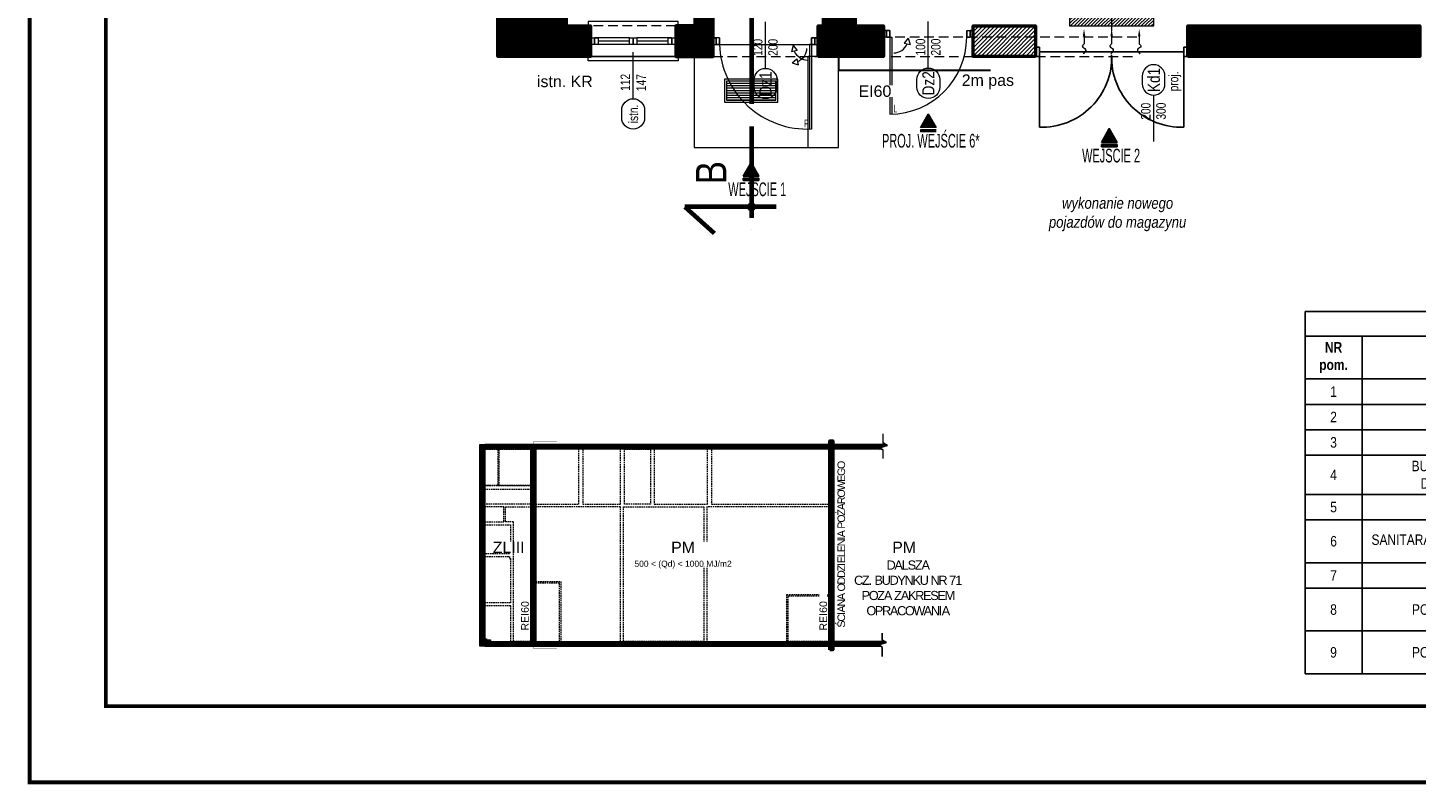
# Model space of a CAD drawing. Header units: centimetres. Extents: x -2715 to 104803, y -5579 to 32152.
# Tile 7 of 27: x 85598 to 87423, y -1446 to -452. Entities that reach past the tile are written whole.
import ezdxf
from ezdxf.enums import TextEntityAlignment as Align
from ezdxf.lldxf.tags import DXFTag

# ---------------------------------------------------------------- set-up
doc = ezdxf.new("R2010")
doc.units = ezdxf.units.CM
doc.header["$MEASUREMENT"] = 0
for name, pattern in [('ACAD_ISO04W100', [30, 24, -3, 0, -3]), ('HIDDEN', [9.525, 6.35, -3.175]), ('HIDDENX2', [19.05, 12.7, -6.35])]:
    doc.linetypes.add(name, pattern=pattern)
for name, color, linetype, lineweight in [('0_TXT', 252, 'Continuous', 15), ('0_TXT_N', 252, 'Continuous', 15), ('1_ doors', 252, 'Continuous', 15), ('1_ doors proj.', 252, 'Continuous', 15), ('1_ hatch', 252, 'Continuous', 9), ('1_ hatch proj.', 252, 'Continuous', 9), ('1_ projection', 252, 'HIDDENX2', 5), ('1_ view 1', 252, 'Continuous', 15), ('1_ view 2', 252, 'Continuous', 13), ('1_ wall STRUCT', 252, 'Continuous', 50), ('1_ wall STRUCT proj.', 252, 'Continuous', 50), ('1_ windows', 252, 'Continuous', 15), ('2_ doors description proj.', 252, 'Continuous', 15), ('2_ windows description proj.', 252, 'Continuous', 15), ('3_ PPOŻ  opisy', 252, 'Continuous', 18), ('A_szpilki okna', 252, 'Continuous', 13), ('przekroj projektowany', 10, 'ACAD_ISO04W100', 70)]:
    doc.layers.add(name, color=color, linetype=linetype, lineweight=lineweight)
for name, color, linetype in [('1_ dach - osie', 252, 'DASHDOT'), ('3_KRATA_dzrwi istn.', 252, 'Continuous'), ('3_KRATA_okno istn.', 252, 'ZIGZAG'), ('DIM', 7, 'Continuous')]:
    doc.layers.add(name, color=color, linetype=linetype)
doc.styles.add('ARIAL', font='arial.ttf', dxfattribs={"width": 0.8})
doc.styles.add('BIKTS', font='bikromsw.shx', dxfattribs={"width": 0.85})
doc.styles.add('H_POM', font='ARIALN.TTF', dxfattribs={"width": 0.7, "height": 18})
doc.styles.add('opis100', font='ARIALN.TTF', dxfattribs={"height": 18})
doc.styles.get("Standard").update_dxf_attribs({"font": 'ARIALN.TTF'})
doc.styles.add('TXT_D', font='arial.ttf')
tags = doc.linetypes.add('Dash', pattern=[15, 10, -5]).pattern_tags.tags
tags[6:7] = [DXFTag(74, 4), DXFTag(75, 0), DXFTag(340, '0'), DXFTag(46, 0.0), DXFTag(50, 0.0), DXFTag(44, 0.0), DXFTag(45, 0.0)]
tags[4:5] = [DXFTag(74, 4), DXFTag(75, 0), DXFTag(340, '0'), DXFTag(46, 0.0), DXFTag(50, 0.0), DXFTag(44, 0.0), DXFTag(45, 0.0)]
tags = doc.linetypes.add('DASHDOT', pattern=[20, 10, -5, 0, -5]).pattern_tags.tags
tags[10:11] = [DXFTag(74, 4), DXFTag(75, 0), DXFTag(340, '0'), DXFTag(46, 0.0), DXFTag(50, 0.0), DXFTag(44, 0.0), DXFTag(45, 0.0)]
tags[8:9] = [DXFTag(74, 4), DXFTag(75, 0), DXFTag(340, '0'), DXFTag(46, 0.0), DXFTag(50, 0.0), DXFTag(44, 0.0), DXFTag(45, 0.0)]
tags[6:7] = [DXFTag(74, 4), DXFTag(75, 0), DXFTag(340, '0'), DXFTag(46, 0.0), DXFTag(50, 0.0), DXFTag(44, 0.0), DXFTag(45, 0.0)]
tags[4:5] = [DXFTag(74, 4), DXFTag(75, 0), DXFTag(340, '0'), DXFTag(46, 0.0), DXFTag(50, 0.0), DXFTag(44, 0.0), DXFTag(45, 0.0)]
doc.linetypes.add('FENCELINE9', pattern='A,1e-09,[163,AAA.SHX,S=1,R=0,X=0,Y=0],1.5,-0.5', length=2)
doc.linetypes.add('Rozbiö˘ka', pattern='A,7,[121,msgB.shx,S=1,R=0,X=0.5,Y=-1.826635],7', length=14)
doc.linetypes.add('ZIGZAG', pattern='A,0.0001,-0.2,[131,IS_LineDef.shx,S=0.2,R=0,X=-0.2,Y=0],-0.4,[131,IS_LineDef.shx,S=0.2,R=180,X=0.2,Y=0],-0.2', length=0.8001)

# ---------------------------------------------------------------- blocks, each defined once
blk = doc.blocks.new('VFDGFHGF')
at = {"color": 7}
for points in [[(67888.9, -1370.5), (67891.9, -1370.5), (67891.9, -1364.5), (67773.9, -1364.5), (67773.9, -1367.5), (67773.9, -1370.5), (67776.9, -1370.5)], [(67888.9, -1410.5), (67891.9, -1410.5), (67891.9, -1416.5), (67773.9, -1416.5), (67773.9, -1416.5), (67773.9, -1410.5), (67776.9, -1410.5)]]:
    blk.add_lwpolyline(points, dxfattribs=at)
at = {"color": 253, "linetype": 'HIDDENX2'}
for points in [[(67888.9, -1370.5), (67776.9, -1370.5)], [(67888.9, -1410.5), (67776.9, -1410.5)]]:
    blk.add_lwpolyline(points, dxfattribs=at)
for points in [[(67781.9, -1395), (67776.9, -1395), (67776.9, -1386), (67781.9, -1386), (67781.9, -1395)], [(67827.9, -1386), (67781.9, -1386)], [(67786.9, -1395), (67781.9, -1395), (67781.9, -1386), (67786.9, -1386), (67786.9, -1395)], [(67832.9, -1395), (67827.9, -1395), (67827.9, -1386), (67832.9, -1386), (67832.9, -1395)], [(67837.9, -1395), (67832.9, -1395), (67832.9, -1386), (67837.9, -1386), (67837.9, -1395)], [(67883.9, -1386), (67837.9, -1386)], [(67883.9, -1395), (67878.9, -1395), (67878.9, -1386), (67883.9, -1386), (67883.9, -1395)], [(67888.9, -1395), (67883.9, -1395), (67883.9, -1386), (67888.9, -1386), (67888.9, -1395)], [(67827.9, -1395), (67781.9, -1395)], [(67827.9, -1390.5), (67786.9, -1390.5)], [(67878.9, -1390.5), (67837.9, -1390.5)], [(67883.9, -1395), (67837.9, -1395)]]:
    blk.add_lwpolyline(points)
blk = doc.blocks.new('Spilka_okno_pod')
blk.add_line((0, -61.1), (0, 0))
blk.add_lwpolyline([(15, -76.1, 1), (-15, -76.1), (-15, -86.1, 1), (15, -86.1)], format="xyb", close=True)
at = {"style": 'BIKTS', "width": 0.8}
blk.add_attdef('SZEROK', text='', height=8, rotation=90, dxfattribs=at).set_placement((-4.4, -33.5), align=Align.CENTER)
blk.add_attdef('WYSOK', text='', height=8, rotation=90, dxfattribs=at).set_placement((4.7, -33.5), align=Align.TOP_CENTER)
blk.add_attdef('OZN', text='', height=8, rotation=90, dxfattribs=at).set_placement((0, -81.1), align=Align.MIDDLE)
blk = doc.blocks.new('strzałka samozamykacz')
for p, q in [((-19.1, 19.1), (-12.6, 13.8)), ((-12.6, 13.8), (-11, 21.5))]:
    blk.add_line(p, q)
blk.add_lwpolyline([(-19.1, 19.1), (-11, 21.5)])
blk.add_arc((-19.1, 0), 19.1, 0, 67.4994)
blk = doc.blocks.new('gfdhgfdhgfhg')
at = {"layer": '1_ hatch'}
h = blk.add_hatch(dxfattribs=at)
h.set_pattern_fill('ANSI31', color=256, scale=25, angle=315)
h.set_pattern_definition([(360, (-67.5, -2.5), (8e-16, 3.125), [])])
h.paths.add_polyline_path([(-67.5, -27.5), (-2.5, -27.5), (-2.5, -2.5), (-67.5, -2.5)])
at = {"layer": '1_ view 2'}
for points in [[(-70, -30), (0, -30), (0, 0), (-70, 0)], [(-67.5, -27.5), (-2.5, -27.5), (-2.5, -2.5), (-67.5, -2.5)]]:
    blk.add_lwpolyline(points, close=True, dxfattribs=at)
blk = doc.blocks.new('GFHFGHGF')
at = {"linetype": 'Continuous'}
blk.add_hatch(color=256, dxfattribs=at).paths.add_polyline_path([(-10.4, -18), (0, 0), (10.4, -18)])
at = {"linetype": 'Continuous', "true_color": 0xc7c8ca}
for points in [[(-10.4, -18), (0, 0), (10.4, -18)], [(10.4, -23.9), (10.4, -21), (-10.4, -21), (-10.4, -23.9)]]:
    blk.add_hatch(color=9, dxfattribs=at).paths.add_polyline_path(points)
for p, q in [((10.4, -21), (-10.4, -21)), ((-10.4, -21), (-10.4, -23.9)), ((10.4, -23.9), (-10.4, -23.9)), ((10.4, -21), (10.4, -23.9))]:
    blk.add_line(p, q)
at = {"linetype": 'Continuous'}
blk.add_lwpolyline([(-10.4, -18), (0, 0), (10.4, -18)], close=True, dxfattribs=at)
blk.add_lwpolyline([(-10.4, -18), (0, 0), (10.4, -18)], close=True)
at = {"insert": (-30, -26.4), "char_height": 18, "width": 79.676, "attachment_point": 1, "style": 'H_POM'}
blk.add_mtext('WEJŚCIE 1', dxfattribs=at)
blk = doc.blocks.new('_OZN.DRZWI')
blk.add_line((0, 0), (61.1, 0))
blk.add_lwpolyline([(-15, 15, -1), (-15, -15), (-25, -15, -1), (-25, 15)], format="xyb", close=True)
at = {"style": 'BIKTS', "width": 0.8}
for p in [(-20, 0), (75.1, 0)]:
    blk.add_attdef('OZN', text='', height=8, rotation=0, dxfattribs=at).set_placement(p, align=Align.MIDDLE)
blk.add_attdef('WYSOK', text='', height=8, rotation=0, dxfattribs=at).set_placement((27.6, 12.7), align=Align.TOP_CENTER)
blk.add_attdef('SZEROK', text='', height=8, rotation=0, dxfattribs=at).set_placement((27.6, -12.4), align=Align.CENTER)
blk = doc.blocks.new('gfdgfdghf')
for points in [[(-200, 6), (-195, 6), (-195, -6), (-200, -6), (-200, 6)], [(-200, 6), (-195, 6), (-195, -6), (-200, -6), (-200, 6)], [(0, 6), (-5, 6), (-5, -6), (0, -6), (0, 6)], [(0, 6), (-5, 6), (-5, -6), (0, -6), (0, 6)], [(-195, -4), (-195, -99)], [(-5, -4), (-5, -99)]]:
    blk.add_lwpolyline(points)
at = {"linetype": 'FENCELINE9', "ltscale": 2.5}
blk.add_lwpolyline([(-195, 0), (-5, 0)], dxfattribs=at)
for centre, start, end in [((-191.6, -7.4), 267.8842, 2.1158), ((-8.4, -7.4), 177.8842, 272.1158)]:
    blk.add_arc(centre, 91.7, start, end)
blk = doc.blocks.new('FDSFGGDHGFH')
for p, q in [((3.5, 0), (0, 0)), ((8.1, 0), (3.5, 0)), ((8.1, -9.1), (8.1, 0)), ((109, 0), (109, -9.1)), ((117.5, 0), (114, 0)), ((3.5, -9.1), (8.1, -9.1)), ((8.1, -9.1), (8.1, -110)), ((10.8, -9.1), (10.8, -110)), ((32.2, -10.4), (26.9, -16.9)), ((26.9, -16.9), (34.6, -18.5)), ((109, -9.1), (113.5, -9.1))]:
    blk.add_line(p, q)
for points in [[(-0.5, -9.1), (-0.5, 0), (3.5, 0), (3.5, -9.1)], [(3.5, -9.1), (3.5, 0), (8.1, 0), (8.1, -9.1)], [(109, -9.1), (109, 0), (113.5, 0), (113.5, -9.1)], [(113.5, -9.1), (113.5, 0), (117.5, 0), (117.5, -9.1)]]:
    blk.add_lwpolyline(points, close=True)
for points in [[(8.1, -9.1), (10.8, -9.1)], [(32.2, -10.4), (34.6, -18.5)], [(58.5, -5.9), (58.5, -4.9)]]:
    blk.add_lwpolyline(points)
for centre, radius, end in [((8.1, -9.1), 100.9, 0), ((13.1, -10.4), 19.1, 337.4994)]:
    blk.add_arc(centre, radius, 270, end)
at = {"insert": (17.9, -97.7), "char_height": 10, "width": 6.203, "attachment_point": 3, "style": 'H_POM'}
blk.add_mtext('L', dxfattribs=at)
blk = doc.blocks.new('FDSGFDHFGHF')
at = {"linetype": 'Continuous'}
for points in [[(-10.4, -18), (0, 0), (10.4, -18)], [(-10.4, -18), (0, 0), (10.4, -18)], [(10.4, -23.9), (10.4, -21), (-10.4, -21), (-10.4, -23.9)]]:
    blk.add_hatch(color=150, dxfattribs=at).paths.add_polyline_path(points)
at = {"color": 150}
for p, q in [((10.4, -21), (-10.4, -21)), ((-10.4, -21), (-10.4, -23.9)), ((10.4, -23.9), (-10.4, -23.9))]:
    blk.add_line(p, q, dxfattribs=at)
at = {"color": 150, "linetype": 'Continuous'}
blk.add_lwpolyline([(-10.4, -18), (0, 0), (10.4, -18)], close=True, dxfattribs=at)
at = {"color": 150}
blk.add_lwpolyline([(-10.4, -18), (0, 0), (10.4, -18)], close=True, dxfattribs=at)
at = {"color": 150, "insert": (-60.9, -26.4), "char_height": 18, "width": 132.485, "attachment_point": 1, "style": 'H_POM'}
blk.add_mtext('PROJ. WEJŚCIE 6*', dxfattribs=at)
blk = doc.blocks.new('GRFHGFJNHGJMKH')
at = {"layer": '1_ dach - osie'}
blk.add_line((0, -1754.7), (0, 0), dxfattribs=at)
at = {"layer": 'DIM'}
for centre in [(0, 0), (0, -1966.2), (0, -1966.2)]:
    blk.add_circle(centre, 5, dxfattribs=at)
at = {"layer": 'przekroj projektowany', "ltscale": 5}
for p, q in [((0, -255.7), (0, 34)), ((0, -1710.5), (0, -2000.2))]:
    blk.add_line(p, q, dxfattribs=at)
at = {"layer": 'przekroj projektowany', "ltscale": 5, "extrusion": (0, 0, -1)}
blk.add_lwpolyline([(-32.2, 0), (87.8, 0), (49.4, 34.3)], dxfattribs=at)
at = {"layer": 'przekroj projektowany', "ltscale": 5}
blk.add_lwpolyline([(32.2, -1966.2), (-87.8, -1966.2), (-49.4, -2000.6)], dxfattribs=at)
at = {"layer": 'przekroj projektowany', "color": 7, "ltscale": 5, "char_height": 40, "width": 94.44, "rotation": 90, "style": 'opis100'}
for insert, attachment_point in [((-73.2, -29.9), 3), ((-73.2, -1936.4), 1)]:
    blk.add_mtext('B', dxfattribs=dict(at, insert=insert, attachment_point=attachment_point))
blk = doc.blocks.new('RDFEWFGRDGBFH')
at = {"layer": '0_TXT', "color": 150, "linetype": 'ByBlock', "lineweight": -2}
blk.add_line((0, -10), (0, -19.6), dxfattribs=at)
blk.add_open_spline([(0, -19.6), (-1.2, -20.8), (-4.4, -23.7), (4.7, -26.4), (0.8, -31.3), (-0.9, -32.6), (-1.1, -32.7)], degree=3, knots=[0, 0, 0, 0, 4.027858, 10.239386, 15.868897, 16.708323, 16.708323, 16.708323, 16.708323], dxfattribs=at)
at = {"layer": '0_TXT', "color": 150}
blk.add_solid([(-1.7, -10), (0, 0), (1.7, -10)], dxfattribs=at)
blk = doc.blocks.new('NAWIEW')
at = {"layer": '1_ hatch proj.', "linetype": 'Dash', "ltscale": 5}
h = blk.add_hatch(dxfattribs=at)
h.set_pattern_fill('ANSI31', color=256, scale=25)
h.set_pattern_definition([(45, (-87022.5463, 436.0692), (-2.20970869, 2.20970869), [])])
h.paths.add_polyline_path([(-55.3, -13), (55.3, -13), (55.3, -1), (-55.3, -1)])
blk.add_lwpolyline([(-55.3, -13), (55.3, -13), (55.3, -1), (-55.3, -1)], close=True, dxfattribs=at)
at = {"layer": '0_TXT'}
for p in [(-36.3, -16.9), (0, -16.9)]:
    blk.add_blockref('RDFEWFGRDGBFH', p, dxfattribs=at)
at = {"layer": '0_TXT', "xscale": -1}
blk.add_blockref('RDFEWFGRDGBFH', (36.3, -16.9), dxfattribs=at)
blk = doc.blocks.new('FDSFDGDFHFGH')
for p, q in [((-138, 4.5), (-134.5, 4.5)), ((-129.5, 4.5), (-129.5, -4.5)), ((-8.5, -4.5), (-8.5, 4.5)), ((-8.5, 4.5), (-4, 4.5)), ((-4, 4.5), (-0.5, 4.5)), ((-129.5, -4.5), (-134, -4.5)), ((-27.3, -12.4), (-35, -13.9)), ((-32.6, -5.8), (-27.3, -12.4)), ((-11.3, -4.5), (-11.3, -115.4)), ((-4, -4.5), (-8.5, -4.5)), ((-8.5, -4.5), (-8.5, -115.5))]:
    blk.add_line(p, q)
for points in [[(-134, -4.5), (-134, 4.5), (-138, 4.5), (-138, -4.5)], [(-129.5, -4.5), (-129.5, 4.5), (-134, 4.5), (-134, -4.5)], [(-4, -4.5), (-4, 4.5), (-8.5, 4.5), (-8.5, -4.5)], [(0, -4.5), (0, 4.5), (-4, 4.5), (-4, -4.5)]]:
    blk.add_lwpolyline(points, close=True)
for points in [[(-69, -1.4), (-69, -0.4)], [(-32.6, -5.8), (-35, -13.9)], [(-8.5, -4.5), (-11.3, -4.5)]]:
    blk.add_lwpolyline(points)
for centre, radius, start, end in [((-14.3, -0.3), 115.3, 182.0984, 272.8417), ((-13.5, -5.8), 19.1, 202.5006, 270)]:
    blk.add_arc(centre, radius, start, end)
at = {"insert": (-18.4, -103.2), "char_height": 10, "width": 6.203, "attachment_point": 1, "style": 'H_POM'}
blk.add_mtext('P', dxfattribs=at)
blk = doc.blocks.new('gfdhgfhgfh')
at = {"layer": '1_ hatch'}
h = blk.add_hatch(dxfattribs=at)
h.set_pattern_fill('ANSI31', color=256, scale=10)
h.set_pattern_definition([(45, (-431355.607, 12231.814), (-0.8838834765, 0.8838834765), [])])
h.paths.add_polyline_path([(2943, -1726), (2968, -1726), (2968, 0), (2968, 30), (2943, 30), (2943, -1726)], is_closed=False)
h = blk.add_hatch(dxfattribs=at)
h.set_pattern_fill('ANSI31', color=256, scale=10)
h.set_pattern_definition([(45, (-345755.4368, 10788.6668), (-0.8838834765, 0.8838834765), [])])
h.paths.add_polyline_path([(2943, -1656), (470, -1656), (470, -40), (2943, -40), (2943, 0), (0, 0), (0, -1696), (2943, -1696), (2943, -1656)], is_closed=False)
h.paths.add_polyline_path([(90, -1644), (55, -1644), (55, -1634), (40, -1634), (40, -501), (36, -501), (36, -375), (40, -375), (40, -40), (428, -40), (428, -1656), (90, -1656), (90, -1644)], is_closed=False, flags=16)
h = blk.add_hatch(dxfattribs=at)
h.set_pattern_fill('ANSI31', color=256, scale=10)
h.set_pattern_definition([(45, (-516635.7771, 13674.9611), (-0.8838834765, 0.8838834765), [])])
h.paths.add_polyline_path([(3381, -40), (2968, -40), (2968, 0), (3414, 0), (3427, -7), (3363, -28)])
h = blk.add_hatch(dxfattribs=at)
h.set_pattern_fill('ANSI31', color=256, scale=10)
h.set_pattern_definition([(45, (-259835.2666, 9345.5197), (-0.8838834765, 0.8838834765), [])])
h.paths.add_polyline_path([(2968, -1656), (2968, -1696), (3369, -1696), (3355, -1686), (3419, -1666), (3402, -1656)])
at = {"layer": '1_ projection', "color": 251}
for points in [[(40, -345), (428, -345), (428, -40), (40, -40)], [(150, -345), (40, -345), (40, -40), (150, -40)], [(470, -501), (832, -501), (832, -40), (470, -40)], [(865, -501), (1184, -501), (1184, -40), (865, -40)], [(1434, -501), (1217, -501), (1217, -40), (1434, -40)], [(1467, -501), (1914, -501), (1914, -40), (1467, -40)]]:
    blk.add_lwpolyline(points, close=True, dxfattribs=at)
for points in [[(428, -345), (162, -345), (162, -40), (428, -40), (428, -345)], [(2943, -40), (1947, -40), (1947, -501), (2943, -501)], [(2968, -501), (2968, -40)], [(36, -501), (36, -375), (428, -375), (428, -501), (36, -501)], [(36, -501), (36, -375), (428, -375), (428, -501), (36, -501)], [(202, -650), (202, -525), (40, -525), (40, -650), (202, -650)], [(428, -1656), (283, -1656), (283, -650), (214, -650), (214, -525), (428, -525), (428, -1656)], [(470, -525), (470, -1154), (682, -1154), (682, -1656), (1183, -1656), (1183, -525), (470, -525)], [(1207, -1656), (1207, -525), (1884, -525), (1884, -1656), (1207, -1656)], [(1908, -525), (1908, -1656), (2582, -1656), (2582, -1261), (2943, -1261), (2943, -525), (1908, -525)], [(258, -903), (250, -903), (250, -919), (40, -919), (40, -675), (258, -675), (258, -903)], [(258, -1333), (40, -1333), (40, -941), (250, -941), (250, -958), (258, -958), (258, -1333)], [(470, -1656), (670, -1656), (670, -1166), (470, -1166), (470, -1656)], [(2594, -1656), (2594, -1273), (2943, -1273), (2943, -1656), (2594, -1656)], [(40, -1357), (40, -1634), (55, -1634), (55, -1644), (90, -1644), (90, -1656), (259, -1656), (259, -1357), (40, -1357)]]:
    blk.add_lwpolyline(points, dxfattribs=at)
at = {"layer": '1_ view 1'}
for points in [[(3414, 0), (2968, 0), (2968, 30), (2943, 30), (2943, 0), (40, 0)], [(3393, -117), (3393, -49), (3363, -28), (3427, -7), (3393, 12), (3393, 90)], [(3394, -117), (3394, -48), (3366, -28), (3429, -8), (3394, 13), (3394, 90)], [(2943, -1696), (0, -1696), (0, 0), (2943, 0)], [(428, -40), (40, -40), (40, -1634), (55, -1634), (55, -1644), (90, -1644), (90, -1656), (428, -1656), (428, -40)], [(470, -40), (470, -1656), (2943, -1656), (2943, -40), (470, -40)], [(3381, -40), (2968, -40), (2968, 0), (3414, 0), (3427, -7), (3363, -28), (3381, -40)], [(3381, -40), (2968, -40)], [(3385, -1783), (3385, -1707), (3355, -1686), (3419, -1666), (3385, -1646), (3385, -1586)], [(3386, -1783), (3386, -1707), (3358, -1686), (3421, -1666), (3386, -1646), (3386, -1586)], [(40, -1696), (40, -1696), (2943, -1696), (2943, -1726), (2968, -1726), (2968, -1696), (3369, -1696)], [(2968, -1656), (3353, -1656), (3402, -1656)], [(2968, -1656), (2968, -1696), (3369, -1696), (3355, -1686), (3419, -1666), (3402, -1656), (2968, -1656)]]:
    blk.add_lwpolyline(points, dxfattribs=at)
at = {"layer": '1_ wall STRUCT proj.'}
blk.add_lwpolyline([(2943, -1726), (2943, 30), (2968, 30), (2968, -1726), (2943, -1726)], dxfattribs=at)
at = {"layer": '3_ PPOŻ  opisy', "linetype": 'HIDDEN', "ltscale": 2.5, "const_width": 2.5}
for points in [[(448, 23), (448, -1715)], [(448, 23), (648, 23)], [(2955, 30), (2955, -1726)], [(448, -1715), (648, -1715)]]:
    blk.add_lwpolyline(points, dxfattribs=at)
blk = doc.blocks.new('*T5789')
at = {"color": 0, "lineweight": -2}
for p, q in [((0, 0), (662.5, 0)), ((0, 0), (0, -476.3)), ((662.5, 0), (662.5, -476.3)), ((663.5, 0), (1326, 0)), ((663.5, 0), (663.5, -488.2)), ((738.5, 0), (738.5, -488.2)), ((1029.7, 0), (1029.7, -488.2)), ((1119.7, 0), (1119.7, -488.2)), ((1326, 0), (1326, -488.2)), ((0, -32.7), (662.5, -32.7)), ((75, -32.7), (75, -476.3)), ((366.2, -32.7), (366.2, -476.3)), ((456.2, -32.7), (456.2, -476.3)), ((663.5, -56.2), (1326, -56.2)), ((0, -88.9), (662.5, -88.9)), ((0, -122.3), (662.5, -122.3)), ((663.5, -112.5), (1326, -112.5)), ((0, -155.6), (662.5, -155.6)), ((663.5, -168.8), (1326, -168.8)), ((0, -188.9), (662.5, -188.9)), ((663.5, -225), (1326, -225)), ((0, -240.6), (662.5, -240.6)), ((0, -273.9), (662.5, -273.9)), ((663.5, -288.1), (1326, -288.1)), ((0, -330.5), (662.5, -330.5)), ((663.5, -344.4), (1326, -344.4)), ((0, -363.8), (662.5, -363.8)), ((663.5, -400.6), (1326, -400.6)), ((0, -420.1), (662.5, -420.1)), ((663.5, -456.9), (1326, -456.9)), ((0, -476.3), (662.5, -476.3)), ((663.5, -488.2), (1326, -488.2))]:
    blk.add_line(p, q, dxfattribs=at)
at = {"color": 0, "char_height": 13.75, "attachment_point": 5}
for s, insert, width in [('{\\fAptos Narrow|b1|i0|c1|p54;ZESTAWIENIE POMIESZCZEŃ}', (331.2, -16.3), 647.5), ('{\\fAptos Narrow|b0|i0|c1|p54;posadzka przemysłowa}', (1222.9, -28.1), 191.25), ('{\\fAptos Narrow|b0|i0|c1|p54;10}', (701, -28.1), 60), ('{\\fAptos Narrow|b0|i0|c1|p54;POM. MAGAZYNOWE}', (884.1, -28.1), 276.25), ('{\\fAptos Narrow|b0|i0|c1|p54;10,00}', (1074.7, -28.1), 75), ('{\\fAptos Narrow|b1|i0|c1|p54;NR pom.}', (37.5, -60.8), 60), ('{\\fAptos Narrow|b1|i0|c1|p54;NAZWA pom. }', (220.6, -60.8), 276.25), ('{\\fAptos Narrow|b1|i0|c1|p54;POW. użyt.}', (411.2, -60.8), 75), ('{\\fAptos Narrow|b1|i0|c1|p54;PODŁOGA}', (559.4, -60.8), 191.25), ('{\\fAptos Narrow|b0|i0|c1|p54;posadzka przemysłowa}', (1222.9, -84.4), 191.25), ('{\\fAptos Narrow|b0|i0|c1|p54;11}', (701, -84.4), 60), ('{\\fAptos Narrow|b0|i0|c1|p54;POM. MAGAZYNOWE}', (884.1, -84.4), 276.25), ('{\\fAptos Narrow|b0|i0|c1|p54;20,60}', (1074.7, -84.4), 75), ('{\\fAptos Narrow|b0|i0|c1|p54;1}', (37.5, -105.6), 60), ('{\\fAptos Narrow|b0|i0|c1|p54;KANCELARIA}', (220.6, -105.6), 276.25), ('{\\fAptos Narrow|b0|i0|c1|p54;6,45}', (411.2, -105.6), 75), ('{\\fAptos Narrow|b0|i0|c1|p54;wykładzina PCV}', (559.4, -105.6), 191.25), ('{\\fAptos Narrow|b0|i0|c1|p54;posadzka przemysłowa}', (1222.9, -140.6), 191.25), ('{\\fAptos Narrow|b0|i0|c1|p54;2}', (37.5, -138.9), 60), ('{\\fAptos Narrow|b0|i0|c1|p54;KANCELARIA}', (220.6, -138.9), 276.25), ('{\\fAptos Narrow|b0|i0|c1|p54;8,53}', (411.2, -138.9), 75), ('{\\fAptos Narrow|b0|i0|c1|p54;wykładzina PCV}', (559.4, -138.9), 191.25), ('{\\fAptos Narrow|b0|i0|c1|p54;12}', (701, -140.6), 60), ('{\\fAptos Narrow|b0|i0|c1|p54;POM. MAGAZYNOWE}', (884.1, -140.6), 276.25), ('{\\fAptos Narrow|b0|i0|c1|p54;47,05}', (1074.7, -140.6), 75), ('{\\fAptos Narrow|b0|i0|c1|p54;wykładzina PCV}', (559.4, -172.3), 191.25), ('{\\fAptos Narrow|b0|i0|c1|p54;3}', (37.5, -172.3), 60), ('{\\fAptos Narrow|b0|i0|c1|p54;KANCELARIA}', (220.6, -172.3), 276.25), ('{\\fAptos Narrow|b0|i0|c1|p54;5,30}', (411.2, -172.3), 75), ('{\\fAptos Narrow|b0|i0|c1|p54;posadzka przemysłowa}', (1222.9, -196.9), 191.25), ('{\\fAptos Narrow|b0|i0|c1|p54;BUDYNKOWY PUNKT DYSTRYBUCYJNY}', (220.6, -214.8), 276.25), ('{\\fAptos Narrow|b0|i0|c1|p54;13}', (701, -196.9), 60), ('{\\fAptos Narrow|b0|i0|c1|p54;MAGAZYN BRONI KRÓTKIEJ}', (884.1, -196.9), 276.25), ('{\\fAptos Narrow|b0|i0|c1|p54;9,80}', (1074.7, -196.9), 75), ('{\\fAptos Narrow|b0|i0|c1|p54;4}', (37.5, -214.8), 60), ('{\\fAptos Narrow|b0|i0|c1|p54;2,00}', (411.2, -214.8), 75), ('{\\fAptos Narrow|b0|i0|c1|p54;gres}', (559.4, -214.8), 191.25), ('{\\fAptos Narrow|b0|i0|c1|p54;MAGAZYN UŻYTECZNOŚCI BIEŻĄCEJ}', (884.1, -256.6), 276.25), ('{\\fAptos Narrow|b0|i0|c1|p54;posadzka przemysłowa}', (1222.9, -256.6), 191.25), ('{\\fAptos Narrow|b0|i0|c1|p54;5}', (37.5, -257.3), 60), ('{\\fAptos Narrow|b0|i0|c1|p54;SOCJAL}', (220.6, -257.3), 276.25), ('{\\fAptos Narrow|b0|i0|c1|p54;4,94}', (411.2, -257.3), 75), ('{\\fAptos Narrow|b0|i0|c1|p54;terakota}', (559.4, -257.3), 191.25), ('{\\fAptos Narrow|b0|i0|c1|p54;14}', (701, -256.6), 60), ('{\\fAptos Narrow|b0|i0|c1|p54;70,00}', (1074.7, -256.6), 75), ('{\\fAptos Narrow|b0|i0|c1|p54;SANITARAIATY DAMSKIE + MĘSKIE}', (220.6, -302.2), 276.25), ('{\\fAptos Narrow|b0|i0|c1|p54;6}', (37.5, -302.2), 60), ('{\\fAptos Narrow|b0|i0|c1|p54;11,45}', (411.2, -302.2), 75), ('{\\fAptos Narrow|b0|i0|c1|p54;terakota}', (559.4, -302.2), 191.25), ('{\\fAptos Narrow|b0|i0|c1|p54;15}', (701, -316.2), 60), ('{\\fAptos Narrow|b0|i0|c1|p54;MAGAZYN ZAPASU WOJENNEGO}', (884.1, -316.2), 276.25), ('{\\fAptos Narrow|b0|i0|c1|p54;76,55}', (1074.7, -316.2), 75), ('{\\fAptos Narrow|b0|i0|c1|p54;posadzka przemysłowa}', (1222.9, -316.2), 191.25), ('{\\fAptos Narrow|b0|i0|c1|p54;7}', (37.5, -347.2), 60), ('{\\fAptos Narrow|b0|i0|c1|p54;KOMUNIKACJA}', (220.6, -347.2), 276.25), ('{\\fAptos Narrow|b0|i0|c1|p54;17,25}', (411.2, -347.2), 75), ('{\\fAptos Narrow|b0|i0|c1|p54;wykładzina PCV}', (559.4, -347.2), 191.25), ('{\\fAptos Narrow|b0|i0|c1|p54;MAGAZYN ZAPASU WOJENNEGO}', (884.1, -372.5), 276.25), ('{\\fAptos Narrow|b0|i0|c1|p54;posadzka przemysłowa}', (1222.9, -372.5), 191.25), ('{\\fAptos Narrow|b0|i0|c1|p54;posadzka przemysłowa}', (559.4, -392), 191.25), ('{\\fAptos Narrow|b0|i0|c1|p54;16}', (701, -372.5), 60), ('{\\fAptos Narrow|b0|i0|c1|p54;102,74}', (1074.7, -372.5), 75), ('{\\fAptos Narrow|b0|i0|c1|p54;8}', (37.5, -392), 60), ('{\\fAptos Narrow|b0|i0|c1|p54;POM. MAGAZYNOWE}', (220.6, -392), 276.25), ('{\\fAptos Narrow|b0|i0|c1|p54;16,65}', (411.2, -392), 75), ('{\\fAptos Narrow|b0|i0|c1|p54;MAGAZYN WARSZTATU UZBROJENIA}', (884.1, -428.8), 276.25), ('{\\fAptos Narrow|b0|i0|c1|p54;posadzka przemysłowa}', (1222.9, -428.8), 191.25), ('{\\fAptos Narrow|b0|i0|c1|p54;posadzka przemysłowa}', (559.4, -448.2), 191.25), ('{\\fAptos Narrow|b0|i0|c1|p54;17}', (701, -428.8), 60), ('{\\fAptos Narrow|b0|i0|c1|p54;13,35}', (1074.7, -428.8), 75), ('{\\fAptos Narrow|b0|i0|c1|p54;9}', (37.5, -448.2), 60), ('{\\fAptos Narrow|b0|i0|c1|p54;POM. MAGAZYNOWE}', (220.6, -448.2), 276.25), ('{\\fAptos Narrow|b0|i0|c1|p54;14,70}', (411.2, -448.2), 75), ('{\\fAptos Narrow|b0|i0|c1|p54;}', (701, -472.6), 60), ('{\\fAptos Narrow|b1|i0|c1|p54;SUMA POW. UŻYTKOWEJ}', (884.1, -472.6), 276.25), ('{\\fAptos Narrow|b1|i0|c1|p54;437,36}', (1074.7, -472.6), 75), ('{\\fAptos Narrow|b0|i0|c1|p54;}', (1222.9, -472.6), 191.25)]:
    blk.add_mtext(s, dxfattribs=dict(at, insert=insert, width=width))

msp = doc.modelspace()

# ---------------------------------------------------------------- hatches: boundary and pattern name
at = {"linetype": 'Continuous'}
msp.add_hatch(color=256, dxfattribs=at).paths.add_polyline_path([(87009.03, -602.08), (87019.43, -584.07), (87029.82, -602.08)])
at = {"linetype": 'Continuous', "true_color": 0xc7c8ca}
for points in [[(87009.03, -602.08), (87019.43, -584.07), (87029.82, -602.08)], [(87029.82, -607.96), (87029.82, -605.02), (87009.03, -605.02), (87009.03, -607.96)]]:
    msp.add_hatch(color=9, dxfattribs=at).paths.add_polyline_path(points)
at = {"layer": '1_ hatch'}
h = msp.add_hatch(dxfattribs=at)
h.set_pattern_fill('ANSI31', color=256, scale=10)
h.paths.add_polyline_path([(86636.55, -489.07), (86636.55, -449.07), (86643.55, -449.07), (86643.55, 511.93), (86685.55, 511.93), (86685.55, -449.07), (86722.55, -449.07), (86722.55, -489.07)])
h = msp.add_hatch(dxfattribs=at)
h.set_pattern_fill('ANSI31', color=256, scale=10)
h.paths.add_polyline_path([(86215.55, -40.07), (86255.55, -40.07), (86255.55, -126.07), (86306.55, -126.07), (86306.55, -150.07), (86255.55, -150.07), (86255.55, -427.07), (86270.55, -427.07), (86270.55, -437.07), (86305.55, -437.07), (86305.55, -449.07), (86337.55, -449.07), (86337.55, -489.07), (86215.55, -489.07)])
h = msp.add_hatch(dxfattribs=at)
h.set_pattern_fill('ANSI31', color=256, scale=10)
h.paths.add_polyline_path([(86474.55, -428.07), (86474.55, -449.07), (86449.55, -449.07), (86449.55, -489.07), (86498.55, -489.07), (86498.55, -449.07), (86498.55, -428.07)])
h = msp.add_hatch(dxfattribs=at)
h.set_pattern_fill('ANSI31', color=256, scale=10)
h.paths.add_polyline_path([(87122.55, -489.07), (87122.55, -449.07), (87427.71, -449.07), (87427.71, -489.07)])
at = {"layer": '1_ hatch proj.'}
h = msp.add_hatch(dxfattribs=at)
h.set_pattern_fill('ANSI31', color=256, scale=30)
h.set_pattern_definition([(45, (-154, -2e-12), (-2.65165043, 2.65165043), [])])
h.paths.add_polyline_path([(86922.55, -489.07), (86840.55, -489.07), (86840.55, -449.07), (86922.55, -449.07)])

# ---------------------------------------------------------------- linework, layer by layer
for p, q in [((87029.82, -605.02), (87009.03, -605.02)), ((87009.03, -605.02), (87009.03, -607.96)), ((87029.82, -607.96), (87009.03, -607.96)), ((87029.82, -605.02), (87029.82, -607.96))]:
    msp.add_line(p, q)
at = {"linetype": 'Continuous'}
msp.add_lwpolyline([(87009.03, -602.08), (87019.43, -584.07), (87029.82, -602.08)], close=True, dxfattribs=at)
msp.add_lwpolyline([(87009.03, -602.08), (87019.43, -584.07), (87029.82, -602.08)], close=True)
at = {"layer": '0_TXT_N', "color": 150}
msp.add_line((86791.95, -605.02), (86791.95, -607.96), dxfattribs=at)
at = {"layer": '1_ projection'}
for points in [[(87055.55, -464.07), (86732.55, -464.07)], [(86498.55, -489.07), (86636.55, -489.07)], [(86732.55, -489.07), (87055.55, -489.07)]]:
    msp.add_lwpolyline(points, dxfattribs=at)
at = {"layer": '1_ view 1'}
msp.add_lwpolyline([(86473.82, -489.07), (86473.82, -489.07), (86473.82, -609.07), (86623.55, -609.07), (86623.55, -579.07), (86623.55, -489.07)], dxfattribs=at)
at = {"layer": '1_ view 1', "color": 150}
msp.add_lwpolyline([(86623.55, -609.07), (86663.55, -609.07), (86663.55, -489.07), (86623.55, -489.07)], dxfattribs=at)
at = {"layer": '1_ view 2'}
msp.add_lwpolyline([(86498.55, -473.62), (86636.55, -473.62)], dxfattribs=at)
at = {"layer": '1_ wall STRUCT'}
for points in [[(86636.55, -489.07), (86636.55, -449.07), (86643.55, -449.07), (86643.55, 511.93), (86685.55, 511.93), (86685.55, -449.07), (86722.55, -449.07), (86722.55, -489.07), (86636.55, -489.07)], [(86474.55, -428.07), (86474.55, -449.07), (86449.55, -449.07), (86449.55, -489.07), (86498.55, -489.07), (86498.55, -449.07), (86498.55, -428.07), (86474.55, -428.07)], [(87122.55, -489.07), (87122.55, -449.07), (87427.71, -449.07), (87427.71, -489.07), (87122.55, -489.07)]]:
    msp.add_lwpolyline(points, dxfattribs=at)
msp.add_lwpolyline([(86215.55, -40.07), (86255.55, -40.07), (86255.55, -126.07), (86306.55, -126.07), (86306.55, -150.07), (86255.55, -150.07), (86255.55, -427.07), (86270.55, -427.07), (86270.55, -437.07), (86305.55, -437.07), (86305.55, -449.07), (86305.55, -449.07), (86337.55, -449.07), (86337.55, -489.07), (86215.55, -489.07)], close=True, dxfattribs=at)
at = {"layer": '1_ wall STRUCT proj.'}
msp.add_lwpolyline([(86922.55, -489.07), (86840.55, -489.07), (86840.55, -449.07), (86922.55, -449.07), (86922.55, -489.07)], dxfattribs=at)
at = {"layer": '3_ PPOŻ  opisy', "linetype": 'HIDDEN', "ltscale": 2.5, "const_width": 2.5}
for points in [[(86663.55, 1229.82), (86663.55, -507.59)], [(86663.55, -507.59), (86863.55, -507.59)]]:
    msp.add_lwpolyline(points, dxfattribs=at)
at = {"layer": '3_KRATA_okno istn.', "linetype": 'ZIGZAG', "ltscale": 15}
msp.add_lwpolyline([(86337.55, -489.07), (86449.55, -489.07)], dxfattribs=at)

# ---------------------------------------------------------------- block references
for name, p in [('GFHFGHGF', (86548.55, -628.37)), ('*T5789', (87276.79, -824.18))]:
    msp.add_blockref(name, p)
at = {"layer": '0_TXT'}
msp.add_blockref('NAWIEW', (87022.55, -436.07), dxfattribs=at)
at = {"layer": '0_TXT_N'}
msp.add_blockref('FDSGFDHFGHF', (86781.55, -564.59), dxfattribs=at)
at = {"layer": '1_ doors'}
msp.add_blockref('FDSFDGDFHFGH', (86636.55, -469.07), dxfattribs=at)
at = {"layer": '1_ doors', "xscale": -1, "rotation": 180}
msp.add_blockref('strzałka samozamykacz', (86621.48, -478.62), dxfattribs=at)
at = {"layer": '1_ doors proj.'}
msp.add_blockref('FDSFGGDHGFH', (86723, -454.98), dxfattribs=at)
at = {"layer": '1_ view 1'}
msp.add_blockref('GRFHGFJNHGJMKH', (86549.24, 1279.19), dxfattribs=at)
at = {"layer": '1_ view 1', "xscale": 0.15625, "yscale": 0.15625, "zscale": 0.15625}
msp.add_blockref('gfdhgfhgfh', (86192.1, -999.13), dxfattribs=at)
at = {"layer": '1_ view 2'}
msp.add_blockref('gfdhgfdhgfhg', (86583.55, -519.07), dxfattribs=at)
at = {"layer": '1_ windows'}
msp.add_blockref('VFDGFHGF', (18560.66, 921.42), dxfattribs=at)
at = {"layer": '2_ doors description proj.'}
ref = msp.add_blockref('_OZN.DRZWI', (87022.55, -394.9), dxfattribs=dict(at, xscale=-1, rotation=89.99999999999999))
ref.add_attrib('OZN', 'proj.', dxfattribs={"layer": '0', "color": 7, "lineweight": 5, "height": 12.5, "rotation": 90, "style": 'BIKTS', "width": 0.8}).set_placement((87050.37, -376.85), align=Align.MIDDLE)
ref.add_attrib('WYSOK', '300', dxfattribs={"layer": '0', "color": 7, "lineweight": 5, "height": 12.5, "rotation": 90, "style": 'BIKTS', "width": 0.8}).set_placement((87026.09, -415.86), align=Align.TOP_CENTER)
ref.add_attrib('SZEROK', '200', dxfattribs={"layer": '0', "color": 7, "lineweight": 5, "height": 12.5, "rotation": 90, "style": 'BIKTS', "width": 0.8}).set_placement((87018.53, -416.06), align=Align.CENTER)
ref.add_attrib('OZN', 'W1', dxfattribs={"layer": '0', "color": 7, "lineweight": 5, "height": 16, "rotation": 90, "style": 'ARIAL', "width": 0.8}).set_placement((87022.55, -374.9), align=Align.MIDDLE)
ref = msp.add_blockref('_OZN.DRZWI', (86567.55, -504.85), dxfattribs=dict(at, rotation=90.00000000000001))
ref.add_attrib('OZN', 'proj.', dxfattribs={"layer": '0', "color": 7, "lineweight": 5, "height": 12.5, "rotation": 90, "style": 'BIKTS', "width": 0.8}).set_placement((86567.55, -423.45), align=Align.MIDDLE)
ref.add_attrib('WYSOK', '200', dxfattribs={"layer": '0', "color": 7, "lineweight": 5, "height": 12.5, "rotation": 90, "style": 'BIKTS', "width": 0.8}).set_placement((86571.09, -477.26), align=Align.TOP_CENTER)
ref.add_attrib('SZEROK', '120', dxfattribs={"layer": '0', "color": 7, "lineweight": 5, "height": 12.5, "rotation": 90, "style": 'BIKTS', "width": 0.8}).set_placement((86563.53, -477.26), align=Align.CENTER)
ref.add_attrib('OZN', 'Dz1', dxfattribs={"layer": '0', "color": 7, "lineweight": 5, "height": 16, "rotation": 90, "style": 'ARIAL', "width": 0.8}).set_placement((86567.55, -524.85), align=Align.MIDDLE)
ref = msp.add_blockref('_OZN.DRZWI', (86781.55, -504.48), dxfattribs=dict(at, rotation=90.00000000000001))
ref.add_attrib('OZN', 'proj.', dxfattribs={"layer": '0', "color": 7, "lineweight": 5, "height": 12.5, "rotation": 90, "style": 'BIKTS', "width": 0.8}).set_placement((86781.55, -423.07), align=Align.MIDDLE)
ref.add_attrib('WYSOK', '200', dxfattribs={"layer": '0', "color": 7, "lineweight": 5, "height": 12.5, "rotation": 90, "style": 'BIKTS', "width": 0.8}).set_placement((86785.09, -476.88), align=Align.TOP_CENTER)
ref.add_attrib('SZEROK', '100', dxfattribs={"layer": '0', "color": 7, "lineweight": 5, "height": 12.5, "rotation": 90, "style": 'BIKTS', "width": 0.8}).set_placement((86777.53, -476.88), align=Align.CENTER)
ref.add_attrib('OZN', 'Dz2', dxfattribs={"layer": '0', "color": 7, "lineweight": 5, "height": 16, "rotation": 90, "style": 'ARIAL', "width": 0.8}).set_placement((86781.55, -524.48), align=Align.MIDDLE)
ref = msp.add_blockref('_OZN.DRZWI', (87077.7, -540.09), dxfattribs=dict(at, xscale=-1, rotation=89.99999999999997))
ref.add_attrib('OZN', 'proj.', dxfattribs={"layer": '0', "color": 7, "lineweight": 5, "height": 12.5, "rotation": 90, "style": 'BIKTS', "width": 0.8}).set_placement((87105.52, -522.05), align=Align.MIDDLE)
ref.add_attrib('WYSOK', '300', dxfattribs={"layer": '0', "color": 7, "lineweight": 5, "height": 12.5, "rotation": 90, "style": 'BIKTS', "width": 0.8}).set_placement((87081.24, -561.05), align=Align.TOP_CENTER)
ref.add_attrib('SZEROK', '200', dxfattribs={"layer": '0', "color": 7, "lineweight": 5, "height": 12.5, "rotation": 90, "style": 'BIKTS', "width": 0.8}).set_placement((87073.68, -561.25), align=Align.CENTER)
ref.add_attrib('OZN', 'Kd1', dxfattribs={"layer": '0', "color": 7, "lineweight": 5, "height": 16, "rotation": 90, "style": 'ARIAL', "width": 0.8}).set_placement((87077.7, -520.09), align=Align.MIDDLE)
at = {"layer": '2_ windows description proj.'}
ref = msp.add_blockref('Spilka_okno_pod', (86393.55, -483.71), dxfattribs=dict(at, xscale=-1))
ref.add_attrib('WYSOK', '147', dxfattribs={"layer": 'A_szpilki okna', "color": 7, "height": 12.5, "rotation": 90, "style": 'BIKTS', "width": 0.8}).set_placement((86397.74, -523.67), align=Align.TOP_CENTER)
ref.add_attrib('SZEROK', '112', dxfattribs={"layer": 'A_szpilki okna', "color": 7, "height": 12.5, "rotation": 90, "style": 'BIKTS', "width": 0.8}).set_placement((86389.49, -523.29), align=Align.CENTER)
ref.add_attrib('OZN', 'istn.', dxfattribs={"layer": 'A_szpilki okna', "color": 7, "height": 12.5, "rotation": 90, "style": 'BIKTS', "width": 0.8}).set_placement((86393.55, -564.78), align=Align.MIDDLE)
at = {"layer": '3_KRATA_dzrwi istn.'}
msp.add_blockref('gfdgfdghf', (87122.55, -483.07), dxfattribs=at)

# ---------------------------------------------------------------- texts
at = {"insert": (86983.73, -610.47), "char_height": 18, "width": 79.6756, "attachment_point": 1, "style": 'H_POM'}
msp.add_mtext('WEJŚCIE 2', dxfattribs=at)
at = {"layer": '0_TXT', "insert": (86267.06, -514.53), "char_height": 15, "width": 75.0214, "attachment_point": 1, "style": 'TXT_D', "bg_fill": 3, "box_fill_scale": 1, "bg_fill_color": 256, "bg_fill_transparency": 0}
msp.add_mtext('istn. KR', dxfattribs=at)

# ---------------------------------------------------------------- next in the draw order: linework, layer by layer
at = {"lineweight": 50}
msp.add_lwpolyline([(85700.17, -1343.15, 5, 5, 0), (85700.17, 1426.85, 5, 5, 0), (89700.17, 1426.85, 5, 5, 0), (89700.17, -1343.15, 5, 5, 0)], format="xyseb", close=True, dxfattribs=at)

# ---------------------------------------------------------------- next in the draw order: texts
at = {"layer": '0_TXT_N', "linetype": 'Rozbiö˘ka', "insert": (86933.21, -674.37), "char_height": 15, "width": 194.3254, "attachment_point": 1, "style": 'TXT_D', "bg_fill": 3, "box_fill_scale": 1, "bg_fill_color": 256, "bg_fill_transparency": 0}
msp.add_mtext('\\pxqc;{\\fArial Narrow|b0|i1|c238|p34;wykonanie nowego pojazdów do magazynu}', dxfattribs=at)

# ---------------------------------------------------------------- next in the draw order: linework, layer by layer
at = {"lineweight": 50, "const_width": 5}
msp.add_lwpolyline([(85600.17, -1443.15), (85600.17, 1526.85), (89800.17, 1526.85), (89800.17, -1443.15), (85600.17, -1443.15)], dxfattribs=at)

# ---------------------------------------------------------------- next in the draw order: texts
at = {"layer": '3_ PPOŻ  opisy', "attachment_point": 1, "style": 'TXT_D', "bg_fill": 3, "box_fill_scale": 1, "bg_fill_color": 1, "bg_fill_transparency": 0}
for s, insert, char_height, width, rotation in [('\\pxqc;EI60', (86686.95, -527.34), 15, 48.8787, 0.02018), ('\\pxqc;{\\T0.75;ŚCIANA ODDZIELENIA POŻAROWEG}O', (86662.13, -1241.3), 10, 222.3035, 90), ('\\pxqc;REI60', (86246.29, -1253.64), 10, 58.5233, 90), ('\\pxqc;REI60', (86638.46, -1253.64), 10, 58.5233, 90)]:
    msp.add_mtext(s, dxfattribs=dict(at, insert=insert, char_height=char_height, width=width, rotation=rotation))
at = {"layer": '3_ PPOŻ  opisy', "char_height": 15, "attachment_point": 1, "style": 'TXT_D', "bg_fill": 3, "box_fill_scale": 1, "bg_fill_color": 1, "bg_fill_transparency": 0}
for s, insert, width in [('\\pxqc;2m pas', (86822.88, -512.88), 73.9548), ('\\pxqc;ZLIII', (86208.98, -1126.86), 41.7905), ('\\pxqc;PM\\P{\\H0.533333x;500 < (Qd) < 1000 MJ/m2}', (86390.17, -1126.86), 137.9765)]:
    msp.add_mtext(s, dxfattribs=dict(at, insert=insert, width=width))

# ---------------------------------------------------------------- next in the draw order: texts
at = {"insert": (86678.74, -1151.61), "char_height": 12, "width": 151.2657, "attachment_point": 1, "style": 'TXT_D'}
msp.add_mtext('\\pxqc;{\\T0.75;DALSZA \\PCZ. BUDYNKU NR 71\\PPOZA ZAKRESEM \\POPRACOWANIA}', dxfattribs=at)
at = {"layer": '3_ PPOŻ  opisy', "insert": (86680.84, -1126.86), "char_height": 15, "width": 137.9765, "attachment_point": 1, "style": 'TXT_D', "bg_fill": 3, "box_fill_scale": 1, "bg_fill_color": 1, "bg_fill_transparency": 0}
msp.add_mtext('\\pxqc;PM', dxfattribs=at)

doc.saveas('drawing.dxf')
